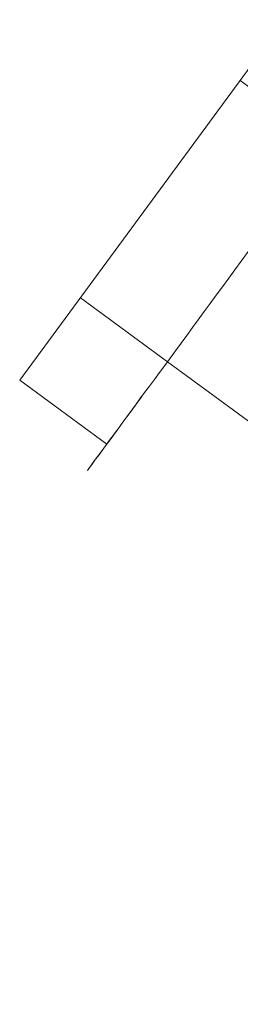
# Model space of a CAD drawing. Header units: metres. Extents: x 135583 to 135939, y 457896 to 458258.
# Tile 141 of 256: x 135756.8314 to 135756.8723, y 457915.0498 to 457915.2323. Entities that reach past the tile are written whole.
import ezdxf

# ---------------------------------------------------------------- set-up
doc = ezdxf.new("R2010")
doc.units = ezdxf.units.M
doc.layers.add('NIEUWE INSTALLATIE', color=250, linetype='Continuous', lineweight=0)

msp = doc.modelspace()

# ---------------------------------------------------------------- linework, layer by layer
at = {"layer": 'NIEUWE INSTALLATIE'}
for p, q in [((135756.83145, 457915.16544), (135756.87588, 457915.22591)), ((135756.8884, 457915.20918), (135756.87228, 457915.22102)), ((135756.84268, 457915.18073), (135756.8588, 457915.16888)), ((135756.8588, 457915.16888), (135757.10094, 457914.99099)), ((135756.83145, 457915.16544), (135756.84757, 457915.1536))]:
    msp.add_line(p, q, dxfattribs=at)
msp.add_ellipse((135756.8736, 457915.18903), major_axis=(0.0296, 0.04029), ratio=0.000001, start_param=5.268392, end_param=10.274279, dxfattribs=at)

doc.saveas('drawing.dxf')
